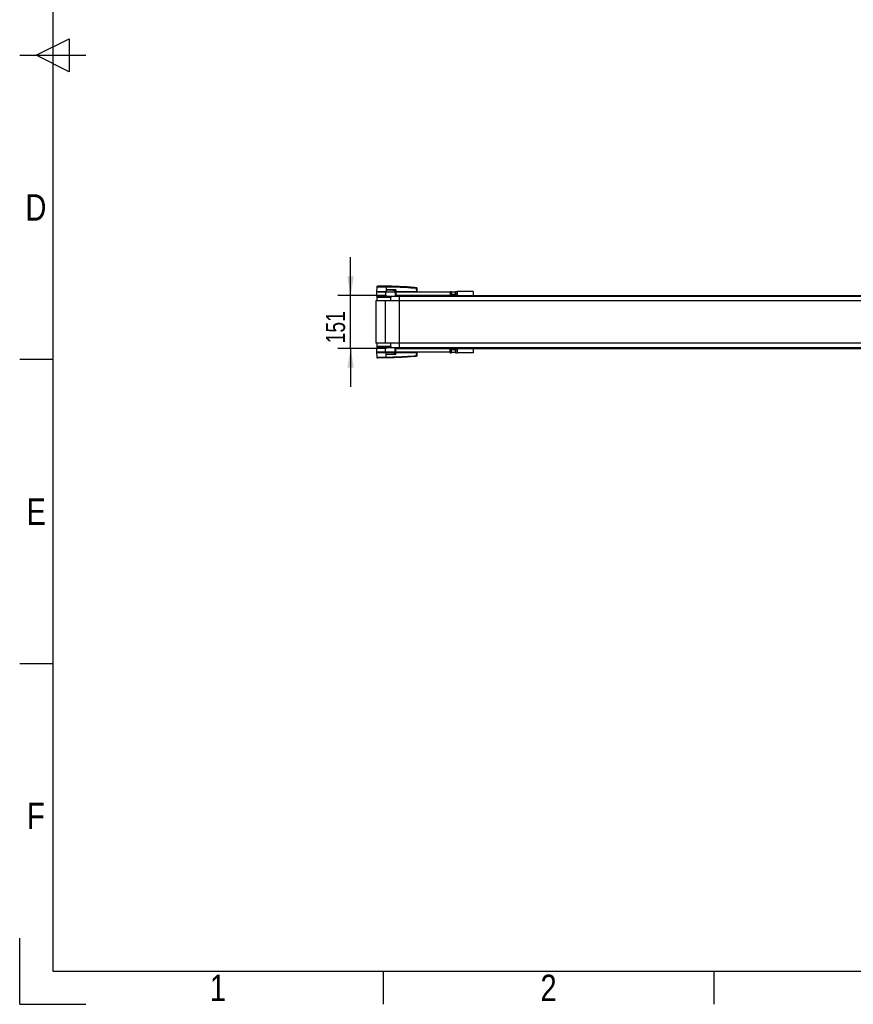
# Model space of a CAD drawing. Header units: millimetres. Extents: x 0 to 420, y 0 to 297.
# Tile 1 of 16: x 0 to 130, y 0 to 154. Entities that reach past the tile are written whole.
import ezdxf

# ---------------------------------------------------------------- set-up
doc = ezdxf.new("R2010")
doc.units = ezdxf.units.MM
doc.layers.add('CARTIGLIO', color=140, linetype='Continuous')
doc.layers.add('QUOTE', color=174, linetype='Continuous')
doc.styles.add('SLDTEXTSTYLE2', font='TXT', dxfattribs={"width": 0.821468})
doc.styles.add('SLDTEXTSTYLE3', font='TXT', dxfattribs={"width": 0.75})
doc.dimstyles.new('SLDDIMSTYLE1', dxfattribs={"dimtxt": 3, "dimasz": 3, "dimexe": 0, "dimexo": 0.0625, "dimgap": 0.75, "dimtad": 1, "dimlfac": 18.229473, "dimrnd": 1e-09, "dimzin": 12, "dimdsep": 46, "dimtxsty": 'SLDTEXTSTYLE3', "dimsah": 1, "dimcen": 0.09, "dimadec": 0, "dimazin": 3, "dimtfac": 1, "dimtdec": 3, "dimtmove": 0, "dimatfit": 0, "dimfxl": 0, "dimfrac": 2, "dimtolj": 1, "dimtzin": 12, "dimarcsym": 0})

# ---------------------------------------------------------------- blocks, each defined once
blk = doc.blocks.new('_D_1')
at = {"layer": 'QUOTE'}
for p, q in [((51.78, 110.89), (51.78, 116.89)), ((57.42, 110.89), (49.78, 110.89)), ((51.78, 102.61), (51.78, 110.89)), ((57.42, 102.61), (49.78, 102.61)), ((51.78, 102.61), (51.78, 96.61))]:
    blk.add_line(p, q, dxfattribs=at)
for points in [[(51.78, 110.89), (52.28, 113.89), (51.28, 113.89)], [(51.78, 102.61), (51.28, 99.61), (52.28, 99.61)]]:
    blk.add_solid(points, dxfattribs=at)
at = {"layer": 'QUOTE', "insert": (47.91, 103.42), "char_height": 3, "attachment_point": 1, "rotation": 90, "style": 'SLDTEXTSTYLE3'}
blk.add_mtext('151', dxfattribs=at)

msp = doc.modelspace()

# ---------------------------------------------------------------- linework, layer by layer
at = {"color": 7, "linetype": 'Continuous', "lineweight": 25}
for p, q in [((55.85056, 111.46655), (55.85056, 110.80827)), ((55.85056, 111.46655), (57.22196, 111.46655)), ((55.85721, 112.22856), (55.8508, 111.49397)), ((57.33717, 111.49397), (55.8508, 111.49397)), ((55.87751, 111.49397), (55.87799, 111.46655)), ((55.9553, 112.3367), (56.05072, 112.34425)), ((57.22196, 111.46655), (57.22196, 110.80827)), ((57.22196, 111.46655), (58.73051, 111.46655)), ((57.33605, 111.49397), (57.33603, 111.46655)), ((57.33655, 112.34425), (57.33647, 112.34425)), ((57.33663, 112.22859), (57.33717, 111.49397)), ((57.34554, 112.22859), (57.33663, 112.22859)), ((57.33743, 111.49397), (57.33717, 111.49397)), ((57.34006, 111.79554), (57.33743, 111.49397)), ((57.33743, 111.49397), (58.72798, 111.49397)), ((57.34006, 111.79554), (57.34009, 111.79858)), ((57.4561, 111.80518), (58.74344, 111.80518)), ((58.74414, 111.791), (57.4568, 111.791)), ((58.6477, 111.74087), (58.74414, 111.791)), ((58.71937, 111.49397), (58.71918, 111.46655)), ((58.73051, 111.46655), (58.73051, 110.80827)), ((58.73051, 111.46655), (58.86765, 111.46655)), ((58.73218, 111.49397), (58.85448, 111.49397)), ((58.85361, 111.71542), (58.73789, 111.65526)), ((58.83553, 111.49397), (58.83519, 111.46655)), ((58.85448, 111.49397), (58.85361, 111.71542)), ((58.86473, 111.49397), (58.85448, 111.49397)), ((58.86258, 111.49397), (58.86253, 111.46655)), ((58.86387, 111.71542), (58.86473, 111.49397)), ((62.11859, 111.49397), (58.86473, 111.49397)), ((58.86765, 111.46655), (58.86765, 110.89056)), ((58.86765, 111.46655), (67.37036, 111.46655)), ((62.11269, 112.10157), (62.11443, 112.10139)), ((62.11859, 111.49397), (62.1143, 111.98517)), ((62.11446, 112.10139), (62.11443, 112.10139)), ((62.11656, 111.49397), (62.11652, 111.46655)), ((62.11859, 111.49397), (62.15878, 111.49397)), ((62.13207, 111.49397), (62.13159, 111.46655)), ((62.1545, 111.98517), (62.15878, 111.49397)), ((67.37771, 111.54883), (67.37036, 111.5361)), ((67.37036, 111.46655), (67.37036, 111.5361)), ((67.37036, 111.46655), (67.37036, 110.89056)), ((67.37036, 111.013), (67.37771, 111.00027)), ((67.40221, 111.54883), (67.58979, 111.54883)), ((67.40221, 111.27455), (67.58979, 111.27455)), ((67.40221, 111.00027), (67.58979, 111.00027)), ((67.58979, 111.27455), (67.58979, 111.54883)), ((68.19321, 111.43912), (67.58979, 111.43912)), ((67.58979, 111.00027), (67.58979, 111.27455)), ((67.58979, 111.10998), (68.19321, 111.10998)), ((68.19321, 111.27455), (68.19321, 111.54883)), ((68.19321, 111.54883), (68.46749, 111.54883)), ((68.19321, 111.27455), (68.46749, 111.27455)), ((68.19321, 111.00027), (68.19321, 111.27455)), ((68.19321, 111.00027), (68.46749, 111.00027)), ((68.46749, 111.54883), (68.46749, 110.89056)), ((70.93602, 111.54883), (68.46749, 111.54883)), ((70.93602, 111.54883), (70.93602, 110.89056)), ((55.74084, 110.04028), (55.74084, 103.45754)), ((57.22196, 110.04028), (55.74084, 110.04028)), ((55.85056, 110.80827), (57.22196, 110.80827)), ((55.87799, 110.58885), (55.87015, 110.04028)), ((58.0677, 110.58885), (55.87799, 110.58885)), ((56.01513, 110.69856), (58.15452, 110.69856)), ((56.4814, 110.80827), (56.4814, 110.69856)), ((57.22196, 110.80827), (58.73051, 110.80827)), ((57.22196, 103.45754), (57.22196, 110.04028)), ((221.79063, 110.04028), (57.22196, 110.04028)), ((57.96252, 110.69856), (57.96252, 110.80827)), ((58.04481, 110.47913), (58.04481, 110.04028)), ((139.23201, 110.75342), (58.31909, 110.75342)), ((58.73051, 110.80827), (58.86765, 110.80827)), ((58.86765, 110.89056), (58.86765, 110.80827)), ((67.37036, 110.89056), (58.86765, 110.89056)), ((59.41621, 110.89056), (59.41621, 110.75342)), ((67.37036, 110.89056), (211.64222, 110.89056)), ((57.22196, 103.45754), (55.74084, 103.45754)), ((55.87015, 103.45754), (55.87799, 102.90898)), ((221.79063, 103.45754), (57.22196, 103.45754)), ((58.04481, 103.45754), (58.04481, 103.01869)), ((55.85056, 102.68955), (55.85056, 102.03128)), ((57.22196, 102.68955), (55.85056, 102.68955)), ((57.22196, 102.03128), (55.85056, 102.03128)), ((55.8508, 102.00385), (55.85721, 101.26926)), ((55.8508, 102.00385), (57.33717, 102.00385)), ((55.87799, 102.03128), (55.87751, 102.00385)), ((58.0677, 102.90898), (55.87799, 102.90898)), ((58.15452, 102.79926), (56.01513, 102.79926)), ((56.4814, 102.79926), (56.4814, 102.68955)), ((57.22196, 102.03128), (57.22196, 102.68955)), ((58.73051, 102.68955), (57.22196, 102.68955)), ((58.73051, 102.03128), (57.22196, 102.03128)), ((57.33605, 102.00385), (57.33603, 102.03128)), ((57.33663, 101.26923), (57.33717, 102.00385)), ((57.33717, 102.00385), (57.33743, 102.00385)), ((57.34006, 101.70228), (57.33743, 102.00385)), ((58.72798, 102.00385), (57.33743, 102.00385)), ((57.34009, 101.69924), (57.34006, 101.70228)), ((58.74344, 101.69264), (57.4561, 101.69264)), ((57.4568, 101.70682), (58.74414, 101.70682)), ((57.96252, 102.68955), (57.96252, 102.79926)), ((58.31909, 102.74441), (139.23201, 102.74441)), ((58.74414, 101.70682), (58.6477, 101.75695)), ((58.71937, 102.00385), (58.71918, 102.03128)), ((58.73051, 102.03128), (58.73051, 102.68955)), ((58.86765, 102.68955), (58.73051, 102.68955)), ((58.86765, 102.03128), (58.73051, 102.03128)), ((58.85448, 102.00385), (58.73218, 102.00385)), ((58.73789, 101.84257), (58.85361, 101.78241)), ((58.83553, 102.00385), (58.83519, 102.03128)), ((58.85361, 101.78241), (58.85448, 102.00385)), ((58.85448, 102.00385), (58.86473, 102.00385)), ((58.86258, 102.00385), (58.86253, 102.03128)), ((58.86473, 102.00385), (58.86387, 101.78241)), ((58.86473, 102.00385), (62.11859, 102.00385)), ((58.86765, 102.60727), (58.86765, 102.68955)), ((58.86765, 102.03128), (58.86765, 102.60727)), ((58.86765, 102.60727), (67.37036, 102.60727)), ((67.37036, 102.03128), (58.86765, 102.03128)), ((59.41621, 102.60727), (59.41621, 102.74441)), ((62.1143, 101.51266), (62.11859, 102.00385)), ((62.11656, 102.00385), (62.11652, 102.03128)), ((62.15878, 102.00385), (62.11859, 102.00385)), ((62.13207, 102.00385), (62.13159, 102.03128)), ((62.15878, 102.00385), (62.1545, 101.51266)), ((67.37036, 102.03128), (67.37036, 102.60727)), ((211.64222, 102.60727), (67.37036, 102.60727)), ((67.37771, 102.49755), (67.37036, 102.48482)), ((67.37036, 101.96172), (67.37036, 102.03128)), ((67.37036, 101.96172), (67.37771, 101.94899)), ((67.40221, 102.49755), (67.58979, 102.49755)), ((67.40221, 102.22327), (67.58979, 102.22327)), ((67.40221, 101.94899), (67.58979, 101.94899)), ((67.58979, 102.22327), (67.58979, 102.49755)), ((68.19321, 102.38784), (67.58979, 102.38784)), ((67.58979, 101.94899), (67.58979, 102.22327)), ((67.58979, 102.0587), (68.19321, 102.0587)), ((68.19321, 102.49755), (68.46749, 102.49755)), ((68.19321, 102.22327), (68.19321, 102.49755)), ((68.19321, 102.22327), (68.46749, 102.22327)), ((68.19321, 101.94899), (68.19321, 102.22327)), ((68.19321, 101.94899), (68.46749, 101.94899)), ((68.46749, 102.60727), (68.46749, 101.94899)), ((70.93602, 101.94899), (68.46749, 101.94899)), ((70.93602, 102.60727), (70.93602, 101.94899)), ((55.9553, 101.16112), (56.05072, 101.15358)), ((57.33655, 101.15358), (57.33647, 101.15358)), ((57.33663, 101.26923), (57.34553, 101.26923)), ((62.11443, 101.39643), (62.11446, 101.39643))]:
    msp.add_line(p, q, dxfattribs=at)
at = {"color": 7, "linetype": 'Continuous'}
for p, q in [((59.41621, 102.60727), (59.41621, 110.89056)), ((59.41621, 110.89056), (219.59638, 110.89056)), ((59.41621, 102.60727), (219.59638, 102.60727))]:
    msp.add_line(p, q, dxfattribs=at)
at = {"color": 7, "linetype": 'Continuous', "lineweight": 25, "flags": 128}
for points in [[(57.34006, 111.79554), (57.40544, 111.793), (57.4568, 111.791)], [(58.64656, 111.71724), (58.64673, 111.72082), (58.6469, 111.72433), (58.64706, 111.72772), (58.64722, 111.73093), (58.64736, 111.73389), (58.64749, 111.73657), (58.6476, 111.73891), (58.6477, 111.74087)], [(57.4568, 101.70682), (57.39143, 101.70428), (57.34006, 101.70228)]]:
    msp.add_lwpolyline(points, dxfattribs=at)
at = {"color": 7, "linetype": 'Continuous', "lineweight": 25}
for centre, radius, start, end in [((55.96692, 112.2276), 0.10971, 96.0768723, 179.4999887), ((56.9245, 112.25149), 0.41277, 356.8199271, 11.9182574), ((55.11185, 112.08304), 2.23991, 6.5033888, 6.6968092), ((56.93345, 112.25175), 0.41273, 356.7840625, 11.8829179), ((57.56974, 111.8037), 0.11365, 179.2524098, 186.4143417), ((58.85708, 111.8037), 0.11365, 179.2524098, 186.4143417), ((58.85874, 113.1126), 1.39719, 269.78976, 270.21024), ((62.1344, 110.77071), 1.21463, 89.0518988, 90.9481012), ((62.11018, 112.04947), 0.04375, 0.6158593, 83.8958055), ((56.01513, 110.58885), 0.10971, 90, 180), ((58.31909, 110.47913), 0.27428, 90, 180), ((56.01513, 102.90898), 0.10971, 180, 270), ((57.56974, 101.69412), 0.11365, 173.5856583, 180.7475902), ((58.31909, 103.01869), 0.27428, 180, 270), ((96.53631, 103.58814), 37.93284, 182.7312588, 182.7669963), ((58.85708, 101.69412), 0.11365, 173.5856583, 180.7475902), ((58.85874, 100.38522), 1.39719, 89.78976, 90.21024), ((55.96692, 101.27022), 0.10971, 180.5000113, 263.9231277), ((56.9245, 101.24633), 0.41277, 348.0817426, 3.1800729), ((55.11186, 101.41478), 2.2399, 353.3031905, 353.4966106), ((56.93345, 101.24605), 0.41273, 348.1201678, 3.2190123), ((62.1344, 102.72712), 1.21463, 269.0518988, 270.9481012), ((62.11018, 101.44835), 0.04375, 276.1041945, 359.3841407)]:
    msp.add_arc(centre, radius, start, end, dxfattribs=at)
for centre, major_axis, ratio, start_param, end_param in [((58.60223, 111.62435), (0.10972, 0.05799), 0.663017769, 5.948840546, 7.125727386), ((58.60223, 111.62411), (0.12569, 0.06687), 0.770582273, 5.946752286, 7.123639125), ((58.66922, 111.6595), (0.18652, 0.09174), 0.606725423, 5.995885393, 7.172772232), ((58.6706, 111.65965), (0.17647, 0.08734), 0.556960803, 5.994672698, 7.171559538), ((58.60223, 101.87348), (0.10972, -0.05799), 0.663017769, 5.440643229, 6.617530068), ((58.60223, 101.87372), (0.12569, -0.06687), 0.770582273, 5.442731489, 6.619618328), ((58.66922, 101.83832), (0.18652, -0.09174), 0.606725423, 5.393598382, 6.570485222), ((58.6706, 101.83818), (0.17647, -0.08734), 0.556960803, 5.394811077, 6.571697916)]:
    msp.add_ellipse(centre, major_axis=major_axis, ratio=ratio, start_param=start_param, end_param=end_param, dxfattribs=at)
for points, knots in [([(57.33663, 112.22859), (57.26795, 112.22859), (57.12897, 112.22857), (56.91581, 112.22857), (56.70163, 112.22861), (56.49691, 112.22852), (56.31101, 112.2286), (56.15257, 112.22858), (56.02299, 112.22854), (55.92921, 112.22861), (55.86864, 112.2286), (55.86106, 112.22857), (55.85721, 112.22856)], [0, 0, 0, 0, 0.091230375, 0.184622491, 0.285093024, 0.388477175, 0.488946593, 0.592329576, 0.692798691, 0.796181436, 0.896634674, 1, 1, 1, 1]), ([(55.9553, 112.3367), (55.95885, 112.3367), (55.96594, 112.33669), (56.02136, 112.33676), (56.10888, 112.3367), (56.22807, 112.33672), (56.37587, 112.33672), (56.54723, 112.33667), (56.73817, 112.33672), (56.93608, 112.33672), (57.1349, 112.3367), (57.26388, 112.33672), (57.32837, 112.33674)], [0, 0, 0, 0, 0.101915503, 0.203833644, 0.305752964, 0.407671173, 0.50960195, 0.611531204, 0.713461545, 0.815392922, 0.90769638, 1, 1, 1, 1]), ([(57.33647, 112.34425), (57.25503, 112.34425), (57.0919, 112.34425), (56.8516, 112.34425), (56.62822, 112.34425), (56.4296, 112.34425), (56.26601, 112.34425), (56.14395, 112.34425), (56.06508, 112.34425), (56.0555, 112.34425), (56.05072, 112.34425)], [0, 0, 0, 0, 0.12488045, 0.250139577, 0.374649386, 0.499812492, 0.624764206, 0.749557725, 0.874923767, 1, 1, 1, 1]), ([(57.32837, 112.33674), (57.33136, 112.33676), (57.33434, 112.33678), (57.33734, 112.33673), (57.33734, 112.33673)], [0, 0, 0, 0, 0.999634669, 1, 1, 1, 1]), ([(62.11443, 112.10139), (62.096, 112.10326), (61.98227, 112.11481), (61.4833, 112.16351), (60.45809, 112.24726), (58.97895, 112.32775), (57.88424, 112.33874), (57.33655, 112.34425)], [0, 0, 0, 0, 0.011701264, 0.072208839, 0.314193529, 0.656887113, 1, 1, 1, 1]), ([(57.33734, 112.33673), (57.33734, 112.33673), (57.6623, 112.33655), (58.31227, 112.32982), (59.28685, 112.29903), (60.55564, 112.23498), (61.49712, 112.14923), (62.11484, 112.09297)], [0, 0, 0, 0, 0.000000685, 0.203710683, 0.407472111, 0.611233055, 1, 1, 1, 1]), ([(58.64656, 111.71724), (58.4026, 111.73032), (57.96694, 111.75368), (57.53161, 111.78275), (57.34006, 111.79554)], [0, 0, 0, 0, 0.559972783, 1, 1, 1, 1]), ([(57.34009, 111.79858), (57.34083, 111.7988), (57.34273, 111.79936), (57.34642, 111.80011), (57.35198, 111.80101), (57.36027, 111.80199), (57.37263, 111.80304), (57.39107, 111.80408), (57.41953, 111.80501), (57.44216, 111.80512), (57.4561, 111.80518)], [0, 0, 0, 0, 0.019903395, 0.051015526, 0.096956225, 0.165038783, 0.266175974, 0.416653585, 0.640776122, 1, 1, 1, 1]), ([(62.1143, 111.98517), (61.49726, 112.04142), (60.55727, 112.12712), (59.29066, 112.19078), (58.31831, 112.22253), (57.66975, 112.22657), (57.34554, 112.22859)], [0, 0, 0, 0, 0.3890527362, 0.5926729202, 0.7963807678, 1, 1, 1, 1]), ([(57.4568, 111.791), (57.67913, 111.78238), (58.07613, 111.76698), (58.47306, 111.74885), (58.6477, 111.74087)], [0, 0, 0, 0, 0.560025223, 1, 1, 1, 1]), ([(58.71849, 111.65526), (58.72257, 111.65527), (58.72984, 111.65529), (58.73543, 111.65527), (58.73789, 111.65526)], [0, 0, 0, 0, 0.56, 1, 1, 1, 1]), ([(58.72798, 111.49397), (58.72522, 111.52406), (58.7203, 111.57772), (58.71905, 111.63159), (58.71849, 111.65526)], [0, 0, 0, 0, 0.560586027, 1, 1, 1, 1]), ([(58.72798, 111.49397), (58.72847, 111.49397), (58.72963, 111.49397), (58.73109, 111.49397), (58.73189, 111.49397), (58.73218, 111.49397)], [0, 0, 0, 0, 0.31939567, 0.748191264, 1, 1, 1, 1]), ([(58.73789, 111.65526), (58.73748, 111.62513), (58.73675, 111.57126), (58.73357, 111.51761), (58.73218, 111.49397)], [0, 0, 0, 0, 0.5593922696, 1, 1, 1, 1]), ([(62.1143, 111.98517), (62.11469, 111.99746), (62.11546, 112.02208), (62.11597, 112.05468), (62.11591, 112.07913), (62.11541, 112.09022), (62.11495, 112.09242), (62.11484, 112.09297)], [0, 0, 0, 0, 0.231089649, 0.4626691, 0.693031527, 0.922273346, 1, 1, 1, 1]), ([(62.11484, 112.09297), (62.11474, 112.09622), (62.1146, 112.10064), (62.11449, 112.10123), (62.11446, 112.10139)], [0, 0, 0, 0, 0.736115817, 1, 1, 1, 1]), ([(62.11446, 112.10139), (62.11932, 112.1004), (62.12904, 112.09843), (62.14134, 112.08956), (62.15015, 112.07739), (62.15353, 112.06616), (62.1538, 112.05964), (62.15386, 112.05812)], [0, 0, 0, 0, 0.23106275, 0.462125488, 0.693188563, 0.928393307, 1, 1, 1, 1]), ([(62.15386, 112.05812), (62.15386, 112.05797), (62.15387, 112.05739), (62.1539, 112.0531), (62.15393, 112.04994)], [0, 0, 0, 0, 0.263425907, 1, 1, 1, 1]), ([(62.15393, 112.04994), (62.15393, 112.04961), (62.15395, 112.04832), (62.154, 112.0417), (62.15413, 112.02701), (62.1543, 112.00738), (62.15443, 111.99257), (62.1545, 111.98517)], [0, 0, 0, 0, 0.0777470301, 0.3068363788, 0.5369565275, 0.7685092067, 1, 1, 1, 1]), ([(67.40221, 111.27455), (67.38942, 111.32356), (67.36551, 111.41521), (67.39056, 111.5064), (67.40221, 111.54883)], [0, 0, 0, 0, 0.534716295, 1, 1, 1, 1]), ([(67.40221, 111.00027), (67.38942, 111.04927), (67.36551, 111.14092), (67.39056, 111.23212), (67.40221, 111.27455)], [0, 0, 0, 0, 0.5347162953, 1, 1, 1, 1]), ([(67.40221, 111.54883), (67.3986, 111.54883), (67.38394, 111.54883), (67.38327, 111.54883), (67.38276, 111.54883)], [0, 0, 0, 0, 0.2466462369, 1, 1, 1, 1]), ([(67.38276, 111.00027), (67.38327, 111.00027), (67.38394, 111.00027), (67.3986, 111.00027), (67.40221, 111.00027)], [0, 0, 0, 0, 0.753353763, 1, 1, 1, 1]), ([(57.34006, 101.70228), (57.58385, 101.71856), (58.01918, 101.74763), (58.45487, 101.77052), (58.64656, 101.78059)], [0, 0, 0, 0, 0.560026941, 1, 1, 1, 1]), ([(57.4561, 101.69264), (57.44489, 101.69275), (57.41169, 101.69307), (57.37263, 101.69295), (57.34554, 101.69818), (57.34009, 101.69924)], [0, 0, 0, 0, 0.289267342, 0.85682964, 1, 1, 1, 1]), ([(58.6477, 101.75695), (58.42542, 101.74691), (58.02849, 101.72897), (57.63149, 101.71359), (57.4568, 101.70682)], [0, 0, 0, 0, 0.559974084, 1, 1, 1, 1]), ([(58.71849, 101.84257), (58.71934, 101.8727), (58.72084, 101.92656), (58.7258, 101.98021), (58.72798, 102.00385)], [0, 0, 0, 0, 0.55939227, 1, 1, 1, 1]), ([(58.73789, 101.84257), (58.73467, 101.84256), (58.72893, 101.84254), (58.72168, 101.84256), (58.71849, 101.84257)], [0, 0, 0, 0, 0.56, 1, 1, 1, 1]), ([(58.73218, 102.00385), (58.7318, 102.00385), (58.73092, 102.00385), (58.72942, 102.00385), (58.72837, 102.00385), (58.72798, 102.00385)], [0, 0, 0, 0, 0.31939567, 0.748191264, 1, 1, 1, 1]), ([(58.73218, 102.00385), (58.73394, 101.97377), (58.73709, 101.9201), (58.73764, 101.86624), (58.73789, 101.84257)], [0, 0, 0, 0, 0.560586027, 1, 1, 1, 1]), ([(67.40221, 102.22327), (67.38942, 102.27228), (67.36551, 102.36393), (67.39056, 102.45512), (67.40221, 102.49755)], [0, 0, 0, 0, 0.534716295, 1, 1, 1, 1]), ([(67.40221, 101.94899), (67.38942, 101.998), (67.36551, 102.08965), (67.39056, 102.18084), (67.40221, 102.22327)], [0, 0, 0, 0, 0.534716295, 1, 1, 1, 1]), ([(67.40221, 102.49755), (67.3907, 102.49755), (67.37518, 102.49755), (67.38121, 102.49755), (67.38276, 102.49755)], [0, 0, 0, 0, 0.741982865, 1, 1, 1, 1]), ([(67.38276, 101.94899), (67.38121, 101.94899), (67.37518, 101.94899), (67.3907, 101.94899), (67.40221, 101.94899)], [0, 0, 0, 0, 0.258017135, 1, 1, 1, 1]), ([(55.85721, 101.26926), (55.86085, 101.26925), (55.86824, 101.26922), (55.92774, 101.26921), (56.02189, 101.26928), (56.14984, 101.26924), (56.30932, 101.26922), (56.4932, 101.2693), (56.69954, 101.26921), (56.91209, 101.26925), (57.12731, 101.26926), (57.26631, 101.26924), (57.33663, 101.26923)], [0, 0, 0, 0, 0.10046502, 0.203843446, 0.304309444, 0.407688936, 0.508155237, 0.611534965, 0.712002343, 0.815383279, 0.906610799, 1, 1, 1, 1]), ([(57.32837, 101.16109), (57.26388, 101.1611), (57.1349, 101.16112), (56.93608, 101.1611), (56.73817, 101.1611), (56.54723, 101.16115), (56.37587, 101.1611), (56.22807, 101.1611), (56.10888, 101.16112), (56.02136, 101.16106), (55.96594, 101.16113), (55.95885, 101.16113), (55.9553, 101.16112)], [0, 0, 0, 0, 0.09230362, 0.184607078, 0.286538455, 0.388468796, 0.49039805, 0.592328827, 0.694247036, 0.796166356, 0.898084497, 1, 1, 1, 1]), ([(57.33647, 101.15358), (57.25503, 101.15358), (57.0919, 101.15358), (56.8516, 101.15358), (56.62822, 101.15358), (56.4296, 101.15358), (56.26601, 101.15358), (56.14395, 101.15358), (56.06508, 101.15358), (56.0555, 101.15358), (56.05072, 101.15358)], [0, 0, 0, 0, 0.12488045, 0.250139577, 0.374649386, 0.499812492, 0.624764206, 0.749557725, 0.874923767, 1, 1, 1, 1]), ([(57.33734, 101.16109), (57.33734, 101.16109), (57.33435, 101.16109), (57.33136, 101.16109), (57.32837, 101.16109)], [0, 0, 0, 0, 0.0003654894, 1, 1, 1, 1]), ([(62.11443, 101.39643), (62.096, 101.39456), (61.98227, 101.38301), (61.4833, 101.33431), (60.45809, 101.25056), (58.97895, 101.17007), (57.88424, 101.15908), (57.33655, 101.15358)], [0, 0, 0, 0, 0.011701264, 0.072208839, 0.314193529, 0.656887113, 1, 1, 1, 1]), ([(62.11484, 101.40485), (61.4971, 101.34847), (60.5556, 101.26255), (59.28694, 101.19936), (58.31195, 101.16587), (57.66299, 101.16589), (57.33734, 101.16109), (57.33734, 101.16109)], [0, 0, 0, 0, 0.388766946, 0.592527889, 0.796289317, 0.999999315, 1, 1, 1, 1]), ([(57.34553, 101.26923), (57.66974, 101.27125), (58.31817, 101.27529), (59.29052, 101.30703), (60.55713, 101.37069), (61.49726, 101.4564), (62.1143, 101.51266)], [0, 0, 0, 0, 0.203620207, 0.40724063, 0.61094774, 1, 1, 1, 1]), ([(62.11484, 101.40485), (62.11515, 101.40727), (62.11577, 101.41211), (62.11602, 101.43397), (62.11569, 101.4638), (62.115, 101.49182), (62.11445, 101.50831), (62.1143, 101.51266)], [0, 0, 0, 0, 0.229688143, 0.459596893, 0.688779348, 0.91808895, 1, 1, 1, 1]), ([(62.15386, 101.43971), (62.1538, 101.43818), (62.15353, 101.43167), (62.15015, 101.42043), (62.14134, 101.40826), (62.12904, 101.39939), (62.11932, 101.39742), (62.11446, 101.39643)], [0, 0, 0, 0, 0.071606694, 0.306811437, 0.537874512, 0.76893725, 1, 1, 1, 1]), ([(62.11446, 101.39643), (62.11449, 101.39659), (62.1146, 101.39719), (62.11474, 101.4016), (62.11484, 101.40485)], [0, 0, 0, 0, 0.263884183, 1, 1, 1, 1]), ([(62.15393, 101.44788), (62.1539, 101.44472), (62.15387, 101.44043), (62.15386, 101.43986), (62.15386, 101.43971)], [0, 0, 0, 0, 0.736574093, 1, 1, 1, 1]), ([(62.1545, 101.51266), (62.15447, 101.51004), (62.15439, 101.50011), (62.15424, 101.48324), (62.15408, 101.4653), (62.15397, 101.45218), (62.15394, 101.44931), (62.15393, 101.44788)], [0, 0, 0, 0, 0.082107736, 0.311654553, 0.54070711, 0.770369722, 1, 1, 1, 1])]:
    msp.add_open_spline(points, degree=3, knots=knots, dxfattribs=at)
at = {"layer": 'CARTIGLIO', "linetype": 'Continuous'}
for p, q in [((5.18012, 291.82257), (5.18012, 5.171)), ((2.59301, 148.49679), (7.76722, 151.08389)), ((7.76722, 151.08389), (7.76722, 145.90968)), ((0.0059, 148.49679), (10.35433, 148.49679)), ((7.76722, 145.90968), (2.59301, 148.49679)), ((5.18012, 100.894), (0.0059, 100.894)), ((5.18012, 53.29121), (0.0059, 53.29121)), ((0.0059, -0.00321), (0.0059, 10.34522)), ((5.18012, 5.171), (414.8274, 5.171)), ((56.92228, -0.00321), (56.92228, 5.171)), ((108.66444, -0.00321), (108.66444, 5.171)), ((0.0059, -0.00321), (10.35433, -0.00321))]:
    msp.add_line(p, q, dxfattribs=at)

# ---------------------------------------------------------------- texts
at = {"layer": 'CARTIGLIO', "char_height": 4.13937, "attachment_point": 2, "style": 'SLDTEXTSTYLE2'}
for s, insert in [('D', (2.54404, 126.74857)), ('E', (2.60397, 79.14578)), ('F', (2.54667, 31.543)), ('1', (31.00754, 4.63707)), ('2', (82.7497, 4.63707))]:
    msp.add_mtext(s, dxfattribs=dict(at, insert=insert))

# ---------------------------------------------------------------- dimensions: what is measured, and where the dimension line sits
at = {"layer": 'QUOTE'}
dim = msp.add_linear_dim(base=(49.39886, 110.89056), p1=(59.41621, 102.60727), p2=(59.41621, 110.89056), angle=90, dimstyle='SLDDIMSTYLE1', dxfattribs=at)
dim.commit()
dim.dimension.update_dxf_attribs({"geometry": '_D_1', "text_midpoint": (49.39886, 106.74891), "dimtype": 160})

doc.saveas('drawing.dxf')
